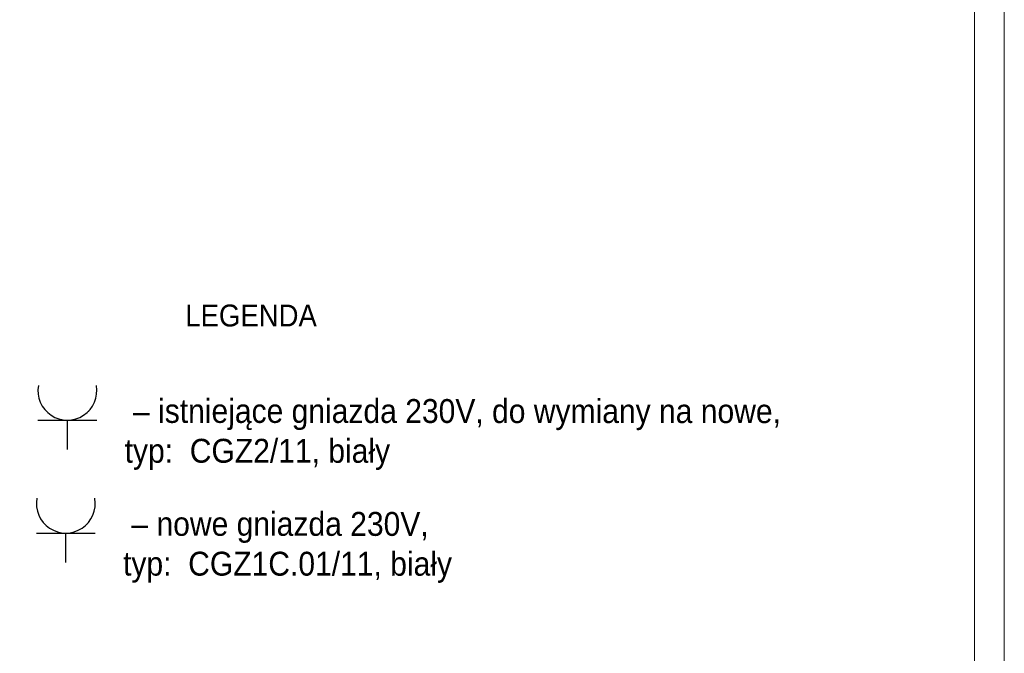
# Model space of a CAD drawing. Header units: centimetres. Extents: x 690840 to 714026, y 27673 to 40762.
# Tile 6 of 162: x 695076 to 695653, y 37020 to 37391. Entities that reach past the tile are written whole.
import ezdxf

# ---------------------------------------------------------------- set-up
doc = ezdxf.new("R2010")
doc.units = ezdxf.units.CM
doc.layers.add('ELB_gniazda zwykłe', color=7, linetype='Continuous', lineweight=30, true_color=0xff0505)
doc.layers.add('Obrys powierzchni', color=50, linetype='Continuous', lineweight=9, plot=False)
doc.layers.add('Opis', color=102, linetype='Continuous', lineweight=9)
doc.layers.add('S3_rozdzielnice', color=1, linetype='Continuous', lineweight=5)
doc.styles.add('ARIELCE', font='arial.ttf', dxfattribs={"width": 0.9})

# ---------------------------------------------------------------- blocks, each defined once
blk = doc.blocks.new('230')
at = {"layer": 'ELB_gniazda zwykłe'}
for p, q in [((698721.84, 39882.34), (698721.84, 39862.34)), ((698711.84, 39872.34), (698721.84, 39872.34))]:
    blk.add_line(p, q, dxfattribs=at)
blk.add_arc((698731.85, 39872.33), 10.01, 79.5705, 280.3483, dxfattribs=at)

msp = doc.modelspace()

# ---------------------------------------------------------------- linework, layer by layer
at = {"layer": 'ELB_gniazda zwykłe', "color": 5}
msp.add_line((695102.73, 37073.04), (695102.73, 37090.28), dxfattribs=at)
at = {"layer": 'Obrys powierzchni', "ltscale": 1.6}
for points in [[(693552.62, 37762.32), (695652.62, 37762.32), (695652.62, 36277.32), (693552.62, 36277.32)], [(693570.12, 37744.82), (695635.12, 37744.82), (695635.12, 36294.82), (693570.12, 36294.82)]]:
    msp.add_lwpolyline(points, close=True, dxfattribs=at)

# ---------------------------------------------------------------- texts
at = {"layer": 'Opis', "color": 7, "insert": (695172.74, 37224.17), "char_height": 14, "width": 724.063, "attachment_point": 1, "rotation": 359.98101, "style": 'ARIELCE'}
msp.add_mtext('\\pxsm1,ql;{\\fArial|b0|i0|c238|p34;\\H0.916668x;LEGENDA}', dxfattribs=at)

# ---------------------------------------------------------------- next in the draw order: texts
at = {"layer": 'Opis', "color": 7, "insert": (695123.24, 37168.85), "char_height": 14, "width": 408.1161, "attachment_point": 1, "rotation": 359.98101, "style": 'ARIELCE', "bg_fill": 2}
msp.add_mtext('\\pxi-3,l4,ql,t4;{\\fArial|b0|i0|c238|p34; – istniejące gniazda 230V, do wymiany na nowe, ^Jtyp:  CGZ2/11, biały }', dxfattribs=at)

# ---------------------------------------------------------------- next in the draw order: block references
at = {"layer": 'S3_rozdzielnice', "lineweight": -3, "ltscale": 1.6, "xscale": 1.72364532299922, "yscale": 1.72364532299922, "zscale": 1.72364532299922, "rotation": 90}
msp.add_blockref('230', (763829.43, -1167192.21), dxfattribs=at)

# ---------------------------------------------------------------- next in the draw order: texts
at = {"layer": 'Opis', "color": 7, "insert": (695122.31, 37102.7), "char_height": 14, "width": 408.1161, "attachment_point": 1, "rotation": 359.98101, "style": 'ARIELCE', "bg_fill": 2}
msp.add_mtext('\\pxi-3,l4,ql,t4;{\\fArial|b0|i0|c238|p34; – nowe gniazda 230V,  ^Jtyp:  CGZ1C.01/11, biały }', dxfattribs=at)

# ---------------------------------------------------------------- next in the draw order: linework, layer by layer
at = {"layer": 'ELB_gniazda zwykłe', "color": 5}
msp.add_line((695085.5, 37090.28), (695119.97, 37090.28), dxfattribs=at)
msp.add_arc((695102.75, 37107.53), 17.25, 169.57055, 10.34826, dxfattribs=at)

doc.saveas('drawing.dxf')
